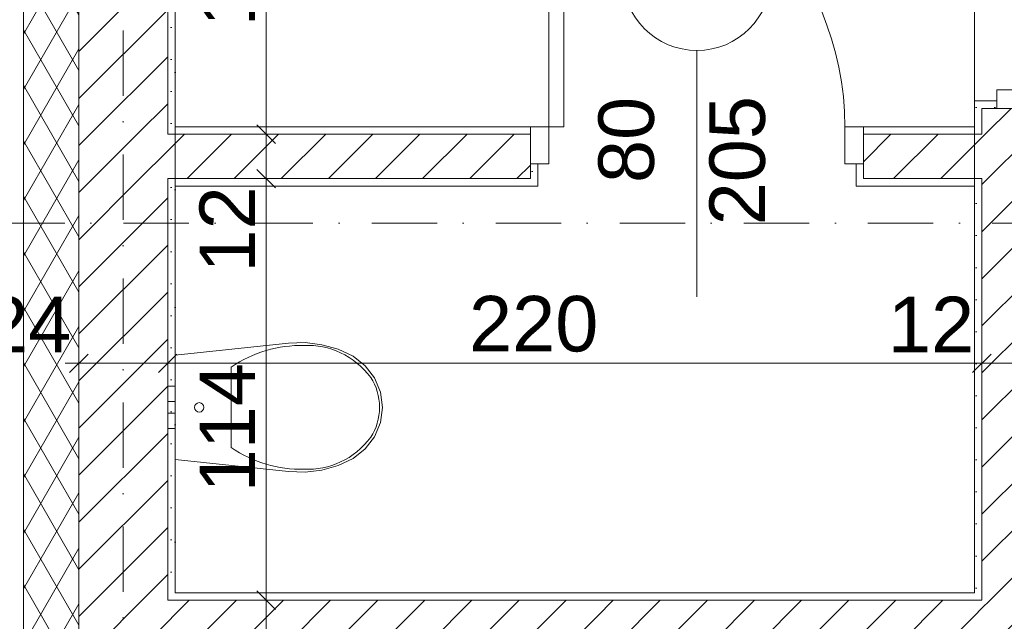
# Model space of a CAD drawing. Header units: millimetres. Extents: x -126271 to -88962, y -179170 to 5194.
# Tile 55 of 66: x -122210 to -119549, y -94443 to -92817. Entities that reach past the tile are written whole.
import ezdxf
from ezdxf.enums import TextEntityAlignment as Align

# ---------------------------------------------------------------- set-up
doc = ezdxf.new("R2010")
doc.units = ezdxf.units.MM
doc.header["$MEASUREMENT"] = 0
doc.linetypes.add('Kropki i Kreski', pattern=[335.138881, 176.388884, -88.194442, 0, -70.555556])
doc.linetypes.add('Kropkowana', pattern=[317.499995, 0, -317.499995])
for name, color, linetype, lineweight in [('Nowe_Drzwi Archicad_Nr_pióra__3', 7, 'Continuous', 13), ('Nowe_Konstrukcja - Stropy_Nr_pióra__128', 255, 'Continuous', 0), ('Nowe_Konstrukcja - Ściany zew_Nr_pióra__21', 7, 'Continuous', 20), ('Nowe_Konstrukcja - Ściany zew_Nr_pióra__3', 7, 'Continuous', 13), ('Nowe_Osie_Nr_pióra__4', 8, 'Continuous', 13), ('Nowe_Wymiarowanie - Ogólne_Nr_pióra__42', 8, 'Continuous', 25), ('Nowe_Znaczniki drzwi Archicada_Nr_pióra__2', 8, 'Continuous', 15), ('Nowe_Znaczniki drzwi Archicada_Nr_pióra__7', 7, 'Continuous', 35)]:
    doc.layers.add(name, color=color, linetype=linetype, lineweight=lineweight)
for name, color, linetype, lineweight, true_color in [('Nowe_Elementy Modelu - Strefy_Nr_pióra__121', 7, 'Continuous', 0, 0xd5e3e3), ('Nowe_Konstrukcja - Ściany zew_Nr_pióra__23', 7, 'Continuous', 13, 0x858585), ('Nowe_Wnętrze - Umeblowanie_Nr_pióra__75', 7, 'Continuous', 13, 0xaaaaaa), ('Nowe_Wymiarowanie - Ogólne_Nr_pióra__81', 7, 'Continuous', 13, 0x6a6a6a), ('Nowe_Znaczniki drzwi Archicada_Nr_pióra__81', 7, 'Continuous', 13, 0x6a6a6a)]:
    doc.layers.add(name, color=color, linetype=linetype, lineweight=lineweight, true_color=true_color)
for name, color, linetype in [('Nowe_Konstrukcja - Stropy', 7, 'Continuous'), ('Nowe_Konstrukcja - Ściany zew', 7, 'Continuous'), ('Nowe_Osie', 7, 'Continuous'), ('Nowe_Wnętrze - Umeblowanie', 7, 'Continuous'), ('Nowe_Wymiarowanie - Ogólne', 7, 'Continuous'), ('Nowe_Znaczniki drzwi Archicada', 7, 'Continuous')]:
    doc.layers.add(name, color=color, linetype=linetype)
doc.styles.add('STYL_AUTOMATYCZNY_1', font='arial.ttf')
doc.dimstyles.new('STYL_AUTOMATYCZNY__1', dxfattribs={"dimtxt": 150, "dimasz": 47.5, "dimexe": 0.18, "dimexo": 0.0625, "dimgap": 0, "dimtad": 1, "dimtih": 1, "dimtoh": 1, "dimdec": 0, "dimlfac": 0.1, "dimzin": 0, "dimdsep": 46, "dimtxsty": 'STYL_AUTOMATYCZNY_1', "dimblk": 'ARROWHEAD_6', "dimblk1": 'ARROWHEAD_6', "dimblk2": 'ARROWHEAD_6', "dimcen": 0.09, "dimse1": 1, "dimse2": 1, "dimclrd": 256, "dimclre": 256, "dimclrt": 8, "dimazin": 0, "dimtfac": 1, "dimtdec": 4, "dimtmove": 0, "dimatfit": 3, "dimfxl": 0, "dimtolj": 1, "dimtzin": 0, "dimarcsym": 0})
doc.dimstyles.new('STYL_AUTOMATYCZNY__2', dxfattribs={"dimtxt": 150, "dimasz": 47.5, "dimexe": 0.18, "dimexo": 0.0625, "dimgap": 0, "dimtad": 1, "dimtih": 1, "dimtoh": 1, "dimdec": 0, "dimlfac": 0.1, "dimzin": 0, "dimdsep": 46, "dimtxsty": 'STYL_AUTOMATYCZNY_1', "dimblk": 'ARROWHEAD_6', "dimblk1": 'ARROWHEAD_6', "dimblk2": 'ARROWHEAD_6', "dimcen": 0.09, "dimse1": 1, "dimse2": 1, "dimclrd": 256, "dimclre": 256, "dimclrt": 8, "dimazin": 0, "dimtfac": 1, "dimtdec": 4, "dimtmove": 2, "dimatfit": 3, "dimfxl": 0, "dimtolj": 1, "dimtzin": 0, "dimarcsym": 0})
doc.dimstyles.new('STYL_AUTOMATYCZNY__3', dxfattribs={"dimtxt": 150, "dimasz": 47.5, "dimexe": 0.18, "dimexo": 0.0625, "dimgap": 0, "dimtad": 1, "dimdec": 0, "dimlfac": 0.1, "dimzin": 0, "dimdsep": 46, "dimtxsty": 'STYL_AUTOMATYCZNY_1', "dimblk": 'ARROWHEAD_6', "dimblk1": 'ARROWHEAD_6', "dimblk2": 'ARROWHEAD_6', "dimcen": 0.09, "dimse1": 1, "dimse2": 1, "dimclrd": 256, "dimclre": 256, "dimclrt": 8, "dimazin": 0, "dimtfac": 1, "dimtdec": 4, "dimtmove": 0, "dimatfit": 3, "dimfxl": 0, "dimtolj": 1, "dimtzin": 0, "dimarcsym": 0})
pattern_1 = [(45, (0, 0), (-63.63961, 63.63961), [])]
pattern_2 = [(0, (0, 0), (0, 86.60254), [0, -50]), (0, (25, 43.3), (0, 86.60254), [0, -50])]

# ---------------------------------------------------------------- blocks, each defined once
blk = doc.blocks.new('Strop_2_1', base_point=(-121789.5, -92006.6))
at = {"layer": 'Nowe_Konstrukcja - Stropy_Nr_pióra__128', "color": 255, "linetype": 'Kropkowana', "lineweight": 0, "flags": 128}
blk.add_lwpolyline([(-121789.5, -92006.6), (-121789.5, -103048), (-95969.5, -103048), (-95969.5, -92006.6), (-105589.5, -92006.6), (-105589.5, -93506.6), (-106469.2, -93506.6), (-111288.5, -93506.6), (-111888.8, -93506.6), (-111888.8, -92006.6)], close=True, dxfattribs=at)
blk = doc.blocks.new('Ściana_25_1', base_point=(-121929.5, -94526.2))
at = {"layer": 'Nowe_Konstrukcja - Ściany zew_Nr_pióra__23', "linetype": 'Continuous', "lineweight": 13, "true_color": 0x858585}
h = blk.add_hatch(dxfattribs=at)
h.set_pattern_fill('Tynk_0001', color=252, style=0, pattern_type=2)
h.set_pattern_definition(pattern_2)
h.paths.add_polyline_path([(-119629.5, -94366.2), (-121789.5, -94366.2), (-121789.5, -94386.2), (-119629.5, -94386.2)])
h = blk.add_hatch(dxfattribs=at)
h.set_pattern_fill('Bloczki_ceramiczne_0001', color=252, style=0, pattern_type=2)
h.set_pattern_definition(pattern_1)
h.paths.add_polyline_path([(-121789.5, -94506.2), (-121789.5, -94386.2), (-121809.5, -94386.2), (-121809.5, -94506.2)])
h = blk.add_hatch(dxfattribs=at)
h.set_pattern_fill('Bloczki_ceramiczne_0001', color=252, style=0, pattern_type=2)
h.set_pattern_definition(pattern_1)
h.paths.add_polyline_path([(-120769.5, -94386.2), (-121789.5, -94386.2), (-121789.5, -94506.2), (-120769.5, -94506.2)])
h = blk.add_hatch(dxfattribs=at)
h.set_pattern_fill('Bloczki_ceramiczne_0001', color=252, style=0, pattern_type=2)
h.set_pattern_definition(pattern_1)
h.paths.add_polyline_path([(-120649.5, -94386.2), (-120769.5, -94386.2), (-120769.5, -94506.2), (-120649.5, -94506.2)])
h = blk.add_hatch(dxfattribs=at)
h.set_pattern_fill('Bloczki_ceramiczne_0001', color=252, style=0, pattern_type=2)
h.set_pattern_definition(pattern_1)
h.paths.add_polyline_path([(-120649.5, -94506.2), (-119629.5, -94506.2), (-119629.5, -94386.2), (-120649.5, -94386.2)])
h = blk.add_hatch(dxfattribs=at)
h.set_pattern_fill('Bloczki_ceramiczne_0001', color=252, style=0, pattern_type=2)
h.set_pattern_definition(pattern_1)
h.paths.add_polyline_path([(-119629.5, -94386.2), (-119629.5, -94506.2), (-119609.5, -94506.2), (-119609.5, -94386.2)])
h = blk.add_hatch(dxfattribs=at)
h.set_pattern_fill('Tynk_0001', color=252, style=0, pattern_type=2)
h.set_pattern_definition(pattern_2)
h.paths.add_polyline_path([(-120789.5, -94506.2), (-121789.5, -94506.2), (-121789.5, -94526.2), (-120789.5, -94526.2)])
h = blk.add_hatch(dxfattribs=at)
h.set_pattern_fill('Tynk_0001', color=252, style=0, pattern_type=2)
h.set_pattern_definition(pattern_2)
h.paths.add_polyline_path([(-120769.5, -94506.2), (-120789.5, -94506.2), (-120789.5, -94526.2), (-120769.5, -94526.2)])
h = blk.add_hatch(dxfattribs=at)
h.set_pattern_fill('Tynk_0001', color=252, style=0, pattern_type=2)
h.set_pattern_definition(pattern_2)
h.paths.add_polyline_path([(-120629.5, -94506.2), (-120649.5, -94506.2), (-120649.5, -94526.2), (-120629.5, -94526.2)])
h = blk.add_hatch(dxfattribs=at)
h.set_pattern_fill('Tynk_0001', color=252, style=0, pattern_type=2)
h.set_pattern_definition(pattern_2)
h.paths.add_polyline_path([(-120629.5, -94526.2), (-119629.5, -94526.2), (-119629.5, -94506.2), (-120629.5, -94506.2)])
at = {"layer": 'Nowe_Konstrukcja - Ściany zew_Nr_pióra__21', "color": 7, "linetype": 'Continuous', "lineweight": 20, "flags": 128}
for points in [[(-119629.5, -94366.2), (-121789.5, -94366.2)], [(-121789.5, -94526.2), (-120789.5, -94526.2)], [(-120629.5, -94526.2), (-119629.5, -94526.2)]]:
    blk.add_lwpolyline(points, dxfattribs=at)
at = {"layer": 'Nowe_Konstrukcja - Ściany zew_Nr_pióra__3', "color": 7, "linetype": 'Continuous', "lineweight": 13}
for p, q in [((-121789.5, -94386.2), (-121809.5, -94386.2)), ((-120769.5, -94386.2), (-121789.5, -94386.2)), ((-120649.5, -94386.2), (-120769.5, -94386.2)), ((-119629.5, -94386.2), (-120649.5, -94386.2)), ((-119609.5, -94386.2), (-119629.5, -94386.2)), ((-121809.5, -94506.2), (-121789.5, -94506.2)), ((-121789.5, -94506.2), (-120769.5, -94506.2)), ((-120769.5, -94506.2), (-120769.5, -94526.2)), ((-120649.5, -94526.2), (-120649.5, -94506.2)), ((-120649.5, -94506.2), (-119629.5, -94506.2)), ((-119629.5, -94506.2), (-119609.5, -94506.2))]:
    blk.add_line(p, q, dxfattribs=at)
blk = doc.blocks.new('Drzwi 27_2')
at = {"layer": 'Nowe_Drzwi Archicad_Nr_pióra__3', "color": 7, "linetype": 'Continuous', "lineweight": 13}
for p, q in [((410, 0), (410, 900)), ((410, 900), (450, 900)), ((450, 900), (450, 0)), ((-450, 0), (-500, 0)), ((-500, 0), (-500, -100)), ((-500, 0), (-500, -20)), ((-500, 0), (-500, -20)), ((-450, -100), (-450, 0)), ((450, 0), (410, 0)), ((500, 0), (450, 0)), ((450, 0), (450, -100)), ((500, -100), (500, 0)), ((500, 0), (500, -20)), ((500, 0), (500, -20)), ((-500, -20), (-500, -100)), ((-500, -20), (-500, -100)), ((500, -20), (500, -100)), ((500, -20), (500, -100)), ((-500, -100), (-450, -100)), ((-480, -100), (-480, -160)), ((450, -100), (500, -100)), ((480, -100), (480, -160)), ((-500, -160), (-480, -160)), ((500, -160), (480, -160))]:
    blk.add_line(p, q, dxfattribs=at)
blk.add_arc((450, 0), 900, 90, 180, dxfattribs=at)
blk = doc.blocks.new('Ściana_26_1', base_point=(-119469.5, -96066.6))
at = {"layer": 'Nowe_Konstrukcja - Ściany zew_Nr_pióra__23', "linetype": 'Continuous', "lineweight": 13, "true_color": 0x858585}
h = blk.add_hatch(dxfattribs=at)
h.set_pattern_fill('Tynk_0001', color=252, style=0, pattern_type=2)
h.set_pattern_definition(pattern_2)
h.paths.add_polyline_path([(-119629.5, -93056.6), (-119609.5, -93056.6), (-119569.5, -93056.6), (-119569.5, -93036.6), (-119629.5, -93036.6)])
h = blk.add_hatch(dxfattribs=at)
h.set_pattern_fill('Tynk_0001', color=252, style=0, pattern_type=2)
h.set_pattern_definition(pattern_2)
h.paths.add_polyline_path([(-119629.5, -93106.6), (-119609.5, -93106.6), (-119609.5, -93056.6), (-119629.5, -93056.6)])
h = blk.add_hatch(dxfattribs=at)
h.set_pattern_fill('Bloczki_ceramiczne_0001', color=252, style=0, pattern_type=2)
h.set_pattern_definition(pattern_1)
h.paths.add_polyline_path([(-119609.5, -93126.6), (-119489.5, -93126.6), (-119489.5, -93056.6), (-119569.5, -93056.6), (-119609.5, -93056.6)])
h = blk.add_hatch(dxfattribs=at)
h.set_pattern_fill('Tynk_0001', color=252, style=0, pattern_type=2)
h.set_pattern_definition(pattern_2)
h.paths.add_polyline_path([(-119629.5, -93106.6), (-119629.5, -93126.6), (-119609.5, -93126.6), (-119609.5, -93106.6)])
h = blk.add_hatch(dxfattribs=at)
h.set_pattern_fill('Bloczki_ceramiczne_0001', color=252, style=0, pattern_type=2)
h.set_pattern_definition(pattern_1)
h.paths.add_polyline_path([(-119609.5, -93126.6), (-119609.5, -93246.6), (-119489.5, -93246.6), (-119489.5, -93126.6)])
h = blk.add_hatch(dxfattribs=at)
h.set_pattern_fill('Tynk_0001', color=252, style=0, pattern_type=2)
h.set_pattern_definition(pattern_2)
h.paths.add_polyline_path([(-119629.5, -93246.6), (-119629.5, -93266.6), (-119609.5, -93266.6), (-119609.5, -93246.6)])
h = blk.add_hatch(dxfattribs=at)
h.set_pattern_fill('Bloczki_ceramiczne_0001', color=252, style=0, pattern_type=2)
h.set_pattern_definition(pattern_1)
h.paths.add_polyline_path([(-119609.5, -93246.6), (-119609.5, -94386.2), (-119489.5, -94386.2), (-119489.5, -93246.6)])
h = blk.add_hatch(dxfattribs=at)
h.set_pattern_fill('Tynk_0001', color=252, style=0, pattern_type=2)
h.set_pattern_definition(pattern_2)
h.paths.add_polyline_path([(-119629.5, -93266.6), (-119629.5, -94366.2), (-119609.5, -94366.2), (-119609.5, -93266.6)])
h = blk.add_hatch(dxfattribs=at)
h.set_pattern_fill('Tynk_0001', color=252, style=0, pattern_type=2)
h.set_pattern_definition(pattern_2)
h.paths.add_polyline_path([(-119629.5, -94366.2), (-119629.5, -94386.2), (-119609.5, -94386.2), (-119609.5, -94366.2)])
h = blk.add_hatch(dxfattribs=at)
h.set_pattern_fill('Bloczki_ceramiczne_0001', color=252, style=0, pattern_type=2)
h.set_pattern_definition(pattern_1)
h.paths.add_polyline_path([(-119609.5, -94386.2), (-119609.5, -94506.2), (-119489.5, -94506.2), (-119489.5, -94386.2)])
at = {"layer": 'Nowe_Konstrukcja - Ściany zew_Nr_pióra__21', "color": 7, "linetype": 'Continuous', "lineweight": 20}
for p, q in [((-119569.5, -93036.6), (-119629.5, -93036.6)), ((-119629.5, -93056.6), (-119629.5, -93036.6)), ((-119569.5, -93056.6), (-119569.5, -93036.6)), ((-119489.5, -93056.6), (-119569.5, -93056.6))]:
    blk.add_line(p, q, dxfattribs=at)
at = {"layer": 'Nowe_Konstrukcja - Ściany zew_Nr_pióra__21', "color": 7, "linetype": 'Continuous', "lineweight": 20, "flags": 128}
for points in [[(-119629.5, -93056.6), (-119629.5, -93106.6)], [(-119629.5, -93266.6), (-119629.5, -94366.2)]]:
    blk.add_lwpolyline(points, dxfattribs=at)
at = {"layer": 'Nowe_Konstrukcja - Ściany zew_Nr_pióra__3', "color": 7, "linetype": 'Continuous', "lineweight": 13}
for p, q in [((-119609.5, -93056.6), (-119609.5, -93126.6)), ((-119609.5, -93056.6), (-119569.5, -93056.6)), ((-119609.5, -93126.6), (-119629.5, -93126.6)), ((-119629.5, -93246.6), (-119609.5, -93246.6)), ((-119609.5, -93246.6), (-119609.5, -94386.2)), ((-119609.5, -94386.2), (-119629.5, -94386.2))]:
    blk.add_line(p, q, dxfattribs=at)
at = {"layer": 'Nowe_Drzwi Archicad_Nr_pióra__3', "color": 7, "linetype": 'Continuous', "lineweight": 13, "xscale": -1, "zscale": 1000, "rotation": 270}
blk.add_blockref('Drzwi 27_2', (-119469.5, -92556.6), dxfattribs=at)
blk = doc.blocks.new('Ściana_28_1', base_point=(-121929.5, -91986.6))
at = {"layer": 'Nowe_Konstrukcja - Ściany zew_Nr_pióra__23', "linetype": 'Continuous', "lineweight": 13, "true_color": 0x858585}
h = blk.add_hatch(dxfattribs=at)
h.set_pattern_fill('Izolacja_miękka_0001', color=252, style=0, pattern_type=2)
h.set_pattern_definition([(60, (0, 0), (-64.951905, 37.5), []), (120, (0, 0), (64.951905, 37.5), [])])
h.paths.add_polyline_path([(-122199.5, -91986.6), (-122199.5, -96376.6), (-122049.5, -96376.6), (-122049.5, -91986.6)])
h = blk.add_hatch(dxfattribs=at)
h.set_pattern_fill('Bloczki_ceramiczne_0001', color=252, style=0, pattern_type=2)
h.set_pattern_definition(pattern_1)
h.paths.add_polyline_path([(-121809.5, -93126.6), (-121809.5, -91986.6), (-122049.5, -91986.6), (-122049.5, -93126.6)])
h = blk.add_hatch(dxfattribs=at)
h.set_pattern_fill('Tynk_0001', color=252, style=0, pattern_type=2)
h.set_pattern_definition(pattern_2)
h.paths.add_polyline_path([(-121789.5, -93106.6), (-121789.5, -91986.6), (-121809.5, -91986.6), (-121809.5, -93106.6)])
h = blk.add_hatch(dxfattribs=at)
h.set_pattern_fill('Tynk_0001', color=252, style=0, pattern_type=2)
h.set_pattern_definition(pattern_2)
h.paths.add_polyline_path([(-121789.5, -93126.6), (-121789.5, -93106.6), (-121809.5, -93106.6), (-121809.5, -93126.6)])
h = blk.add_hatch(dxfattribs=at)
h.set_pattern_fill('Bloczki_ceramiczne_0001', color=252, style=0, pattern_type=2)
h.set_pattern_definition(pattern_1)
h.paths.add_polyline_path([(-121809.5, -93246.6), (-121809.5, -93126.6), (-122049.5, -93126.6), (-122049.5, -93246.6)])
h = blk.add_hatch(dxfattribs=at)
h.set_pattern_fill('Bloczki_ceramiczne_0001', color=252, style=0, pattern_type=2)
h.set_pattern_definition(pattern_1)
h.paths.add_polyline_path([(-121809.5, -94386.2), (-121809.5, -93246.6), (-122049.5, -93246.6), (-122049.5, -94386.2)])
h = blk.add_hatch(dxfattribs=at)
h.set_pattern_fill('Tynk_0001', color=252, style=0, pattern_type=2)
h.set_pattern_definition(pattern_2)
h.paths.add_polyline_path([(-121789.5, -93266.6), (-121789.5, -93246.6), (-121809.5, -93246.6), (-121809.5, -93266.6)])
h = blk.add_hatch(dxfattribs=at)
h.set_pattern_fill('Tynk_0001', color=252, style=0, pattern_type=2)
h.set_pattern_definition(pattern_2)
h.paths.add_polyline_path([(-121789.5, -94366.2), (-121789.5, -93266.6), (-121809.5, -93266.6), (-121809.5, -94366.2)])
h = blk.add_hatch(dxfattribs=at)
h.set_pattern_fill('Tynk_0001', color=252, style=0, pattern_type=2)
h.set_pattern_definition(pattern_2)
h.paths.add_polyline_path([(-121789.5, -94386.2), (-121789.5, -94366.2), (-121809.5, -94366.2), (-121809.5, -94386.2)])
h = blk.add_hatch(dxfattribs=at)
h.set_pattern_fill('Bloczki_ceramiczne_0001', color=252, style=0, pattern_type=2)
h.set_pattern_definition(pattern_1)
h.paths.add_polyline_path([(-121809.5, -94506.2), (-121809.5, -94386.2), (-122049.5, -94386.2), (-122049.5, -94506.2)])
at = {"layer": 'Nowe_Konstrukcja - Ściany zew_Nr_pióra__21', "color": 7, "linetype": 'Continuous', "lineweight": 20, "flags": 128}
for points in [[(-121789.5, -93106.6), (-121789.5, -91986.6)], [(-121789.5, -94366.2), (-121789.5, -93266.6)]]:
    blk.add_lwpolyline(points, dxfattribs=at)
at = {"layer": 'Nowe_Konstrukcja - Ściany zew_Nr_pióra__3', "color": 7, "linetype": 'Continuous', "lineweight": 13}
for p, q in [((-122199.5, -91986.6), (-122199.5, -96376.6)), ((-122049.5, -91986.6), (-122049.5, -93126.6)), ((-121809.5, -93126.6), (-121809.5, -91986.6)), ((-122049.5, -93126.6), (-122049.5, -93246.6)), ((-121789.5, -93126.6), (-121809.5, -93126.6)), ((-122049.5, -93246.6), (-122049.5, -94386.2)), ((-121809.5, -93246.6), (-121789.5, -93246.6)), ((-121809.5, -94386.2), (-121809.5, -93246.6)), ((-122049.5, -94386.2), (-122049.5, -94506.2)), ((-121789.5, -94386.2), (-121809.5, -94386.2))]:
    blk.add_line(p, q, dxfattribs=at)
blk = doc.blocks.new('Drzwi 27_8')
at = {"layer": 'Nowe_Drzwi Archicad_Nr_pióra__3', "color": 7, "linetype": 'Continuous', "lineweight": 13}
for p, q in [((360, 0), (360, 800)), ((360, 800), (400, 800)), ((400, 800), (400, 0)), ((-400, 0), (-450, 0)), ((-450, 0), (-450, -100)), ((-450, 0), (-450, -20)), ((-450, 0), (-450, -20)), ((-400, -100), (-400, 0)), ((400, 0), (360, 0)), ((450, 0), (400, 0)), ((400, 0), (400, -100)), ((450, -100), (450, 0)), ((450, 0), (450, -20)), ((450, 0), (450, -20)), ((-450, -20), (-450, -100)), ((-450, -20), (-450, -100)), ((450, -20), (450, -100)), ((450, -20), (450, -100)), ((-450, -100), (-400, -100)), ((-430, -100), (-430, -160)), ((400, -100), (450, -100)), ((430, -100), (430, -160)), ((-450, -160), (-430, -160)), ((450, -160), (430, -160))]:
    blk.add_line(p, q, dxfattribs=at)
blk.add_arc((400, 0), 800, 90, 180, dxfattribs=at)
blk = doc.blocks.new('Znacznik D 27_28')
at = {"layer": 'Nowe_Znaczniki drzwi Archicada_Nr_pióra__2', "color": 8, "linetype": 'Continuous', "lineweight": 15, "flags": 128}
blk.add_lwpolyline([(200, 406.4, 1), (-200, 406.4, 1)], format="xyb", close=True, dxfattribs=at)
at = {"layer": 'Nowe_Znaczniki drzwi Archicada_Nr_pióra__81', "color": 251, "linetype": 'Continuous', "lineweight": 13, "true_color": 0x6a6a6a}
blk.add_line((0, 206.4), (0, -460), dxfattribs=at)
at = {"layer": 'Nowe_Znaczniki drzwi Archicada_Nr_pióra__7', "color": 7, "lineweight": 35, "char_height": 150, "attachment_point": 7, "rotation": 90, "style": 'STYL_AUTOMATYCZNY_1'}
for s, insert in [('\\A1;{\\pql;\\pt0;\\fArial|b0|i0|c238|p0;\\W1.000000;80\\fArial|b0|i0|c238|p0;\\W1.000000;\\A1{\\H.66x;\\S^  ;}\\fArial|b0|i0|c238|p0;\\W1.000000;\\fArial|b0|i0|c238|p0;\\W1.000000;}', (-72.5, -151.9)), ('\\A1;{\\pql;\\pt0;\\fArial|b0|i0|c238|p0;\\W1.000000;205\\fArial|b0|i0|c238|p0;\\W1.000000;\\A1{\\H.66x;\\S^  ;}\\fArial|b0|i0|c238|p0;\\W1.000000;\\fArial|b0|i0|c238|p0;\\W1.000000;}', (227.5, -266.3))]:
    blk.add_mtext(s, dxfattribs=dict(at, insert=insert))
at = {"layer": 'Nowe_Znaczniki drzwi Archicada_Nr_pióra__7', "color": 7, "lineweight": 35, "insert": (-131.5, 331.4), "char_height": 150, "attachment_point": 7, "style": 'STYL_AUTOMATYCZNY_1'}
blk.add_mtext('\\A1;{\\pql;\\pt0;\\fArial|b0|i0|c238|p0;\\W1.000000;D4\\fArial|b0|i0|c238|p0;\\W1.000000;\\fArial|b0|i0|c238|p0;\\W1.000000;\\fArial|b0|i0|c238|p0;\\W1.000000;}', dxfattribs=at)
blk = doc.blocks.new('Ściana_34_1', base_point=(-121929.5, -93266.6))
at = {"layer": 'Nowe_Konstrukcja - Ściany zew_Nr_pióra__23', "linetype": 'Continuous', "lineweight": 13, "true_color": 0x858585}
h = blk.add_hatch(dxfattribs=at)
h.set_pattern_fill('Tynk_0001', color=252, style=0, pattern_type=2)
h.set_pattern_definition(pattern_2)
h.paths.add_polyline_path([(-121789.5, -93126.6), (-120829.5, -93126.6), (-120829.5, -93106.6), (-121789.5, -93106.6)])
h = blk.add_hatch(dxfattribs=at)
h.set_pattern_fill('Tynk_0001', color=252, style=0, pattern_type=2)
h.set_pattern_definition(pattern_2)
h.paths.add_polyline_path([(-119929.5, -93126.6), (-119629.5, -93126.6), (-119629.5, -93106.6), (-119929.5, -93106.6)])
h = blk.add_hatch(dxfattribs=at)
h.set_pattern_fill('Bloczki_ceramiczne_0001', color=252, style=0, pattern_type=2)
h.set_pattern_definition(pattern_1)
h.paths.add_polyline_path([(-121789.5, -93246.6), (-121789.5, -93126.6), (-121809.5, -93126.6), (-121809.5, -93246.6)])
h = blk.add_hatch(dxfattribs=at)
h.set_pattern_fill('Bloczki_ceramiczne_0001', color=252, style=0, pattern_type=2)
h.set_pattern_definition(pattern_1)
h.paths.add_polyline_path([(-121789.5, -93246.6), (-120829.5, -93246.6), (-120829.5, -93206.6), (-120829.5, -93126.6), (-121789.5, -93126.6)])
h = blk.add_hatch(dxfattribs=at)
h.set_pattern_fill('Bloczki_ceramiczne_0001', color=252, style=0, pattern_type=2)
h.set_pattern_definition(pattern_1)
h.paths.add_polyline_path([(-119929.5, -93126.6), (-119929.5, -93206.6), (-119929.5, -93246.6), (-119629.5, -93246.6), (-119629.5, -93126.6)])
h = blk.add_hatch(dxfattribs=at)
h.set_pattern_fill('Bloczki_ceramiczne_0001', color=252, style=0, pattern_type=2)
h.set_pattern_definition(pattern_1)
h.paths.add_polyline_path([(-119629.5, -93126.6), (-119629.5, -93246.6), (-119609.5, -93246.6), (-119609.5, -93126.6)])
h = blk.add_hatch(dxfattribs=at)
h.set_pattern_fill('Tynk_0001', color=252, style=0, pattern_type=2)
h.set_pattern_definition(pattern_2)
h.paths.add_polyline_path([(-120829.5, -93266.6), (-120809.5, -93266.6), (-120809.5, -93206.6), (-120829.5, -93206.6), (-120829.5, -93246.6)])
h = blk.add_hatch(dxfattribs=at)
h.set_pattern_fill('Tynk_0001', color=252, style=0, pattern_type=2)
h.set_pattern_definition(pattern_2)
h.paths.add_polyline_path([(-119949.5, -93266.6), (-119929.5, -93266.6), (-119929.5, -93246.6), (-119929.5, -93206.6), (-119949.5, -93206.6)])
h = blk.add_hatch(dxfattribs=at)
h.set_pattern_fill('Tynk_0001', color=252, style=0, pattern_type=2)
h.set_pattern_definition(pattern_2)
h.paths.add_polyline_path([(-120829.5, -93246.6), (-121789.5, -93246.6), (-121789.5, -93266.6), (-120829.5, -93266.6)])
h = blk.add_hatch(dxfattribs=at)
h.set_pattern_fill('Tynk_0001', color=252, style=0, pattern_type=2)
h.set_pattern_definition(pattern_2)
h.paths.add_polyline_path([(-119929.5, -93246.6), (-119929.5, -93266.6), (-119629.5, -93266.6), (-119629.5, -93246.6)])
at = {"layer": 'Nowe_Konstrukcja - Ściany zew_Nr_pióra__21', "color": 7, "linetype": 'Continuous', "lineweight": 20}
for p, q in [((-120829.5, -93106.6), (-120829.5, -93126.6)), ((-119929.5, -93106.6), (-119929.5, -93126.6)), ((-120829.5, -93126.6), (-120829.5, -93206.6)), ((-119929.5, -93126.6), (-119929.5, -93206.6)), ((-120829.5, -93206.6), (-120809.5, -93206.6)), ((-120809.5, -93206.6), (-120809.5, -93266.6)), ((-119949.5, -93206.6), (-119949.5, -93266.6)), ((-119929.5, -93206.6), (-119949.5, -93206.6)), ((-120829.5, -93266.6), (-120809.5, -93266.6)), ((-119929.5, -93266.6), (-119949.5, -93266.6))]:
    blk.add_line(p, q, dxfattribs=at)
at = {"layer": 'Nowe_Konstrukcja - Ściany zew_Nr_pióra__21', "color": 7, "linetype": 'Continuous', "lineweight": 20, "flags": 128}
for points in [[(-120829.5, -93106.6), (-121789.5, -93106.6)], [(-119629.5, -93106.6), (-119929.5, -93106.6)], [(-121789.5, -93266.6), (-120829.5, -93266.6)], [(-119929.5, -93266.6), (-119629.5, -93266.6)]]:
    blk.add_lwpolyline(points, dxfattribs=at)
at = {"layer": 'Nowe_Konstrukcja - Ściany zew_Nr_pióra__3', "color": 7, "linetype": 'Continuous', "lineweight": 13}
for p, q in [((-121789.5, -93126.6), (-121809.5, -93126.6)), ((-120829.5, -93126.6), (-121789.5, -93126.6)), ((-119629.5, -93126.6), (-119929.5, -93126.6)), ((-119609.5, -93126.6), (-119629.5, -93126.6)), ((-120829.5, -93246.6), (-120829.5, -93206.6)), ((-119929.5, -93246.6), (-119929.5, -93206.6)), ((-121809.5, -93246.6), (-121789.5, -93246.6)), ((-121789.5, -93246.6), (-120829.5, -93246.6)), ((-119929.5, -93246.6), (-119629.5, -93246.6)), ((-119629.5, -93246.6), (-119609.5, -93246.6))]:
    blk.add_line(p, q, dxfattribs=at)
at = {"layer": 'Nowe_Drzwi Archicad_Nr_pióra__3', "color": 7, "linetype": 'Continuous', "lineweight": 13, "xscale": -1, "zscale": 1000}
blk.add_blockref('Drzwi 27_8', (-120379.5, -93106.6), dxfattribs=at)
at = {"layer": 'Nowe_Znaczniki drzwi Archicada', "color": 251, "lineweight": 13, "true_color": 0x6a6a6a}
blk.add_blockref('Znacznik D 27_28', (-120379.5, -93106.6), dxfattribs=at)
blk = doc.blocks.new('WC 27')
at = {"layer": 'Nowe_Wnętrze - Umeblowanie_Nr_pióra__75', "color": 253, "linetype": 'Continuous', "lineweight": 13, "true_color": 0xaaaaaa}
for p, q in [((-57, 20), (-40.3, 20)), ((-57, 0), (-57, 20)), ((-40.3, 20), (-16, 20)), ((-16, 20), (-11.3, 20)), ((-16, 0), (-16, 20)), ((-11.3, 20), (0, 20)), ((0, 20), (11.3, 20)), ((0, 0), (11.3, 0)), ((11.3, 20), (16, 20)), ((11.3, 0), (16, 0)), ((16, 0), (16, 20)), ((16, 20), (40.3, 20)), ((16, 0), (40.3, 0)), ((40.3, 20), (57, 20)), ((40.3, 0), (57, 0)), ((57, 0), (57, 20)), ((-57, 0), (-40.3, 0)), ((-40.3, 0), (-16, 0)), ((-16, 0), (-11.3, 0)), ((-11.3, 0), (0, 0)), ((0, -151.4), (-108.9, -151.4)), ((108.9, -151.4), (0, -151.4))]:
    blk.add_line(p, q, dxfattribs=at)
at = {"layer": 'Nowe_Wnętrze - Umeblowanie_Nr_pióra__75', "color": 253, "linetype": 'Continuous', "lineweight": 13, "true_color": 0xaaaaaa, "flags": 128}
blk.add_lwpolyline([(-169.4, -396.7), (-157, -440.3), (-138, -481.3), (-112.4, -513.9), (-79.4, -538.8), (-41, -554.6), (0, -560), (41, -554.6), (79.4, -538.8), (112.4, -513.9), (138, -481.3), (157, -440.3), (169.4, -396.7), (174.9, -351.8), (173.3, -306.6), (141, 0), (-141, 0), (-173.3, -306.6), (-174.9, -351.8)], close=True, dxfattribs=at)
at = {"layer": 'Nowe_Wnętrze - Umeblowanie_Nr_pióra__75', "color": 253, "linetype": 'Continuous', "lineweight": 13, "true_color": 0xaaaaaa}
blk.add_circle((0, -65), 12.7, dxfattribs=at)
for centre, major_axis, start_param, end_param in [((258.1, -339.4), (425.3, 0), 2.612188, 3.165208), ((-258.1, -339.4), (425.3, 0), 6.259567, 6.812588), ((89.5, -360.8), (256.9, 0), 3.085861, 3.98645), ((-89.5, -360.8), (256.9, 0), 5.438324, 6.338913), ((0.8, -431.2), (138.5, 0), 4.079884, 4.706528), ((-0.8, -431.2), (138.5, 0), 4.71825, 5.344894)]:
    blk.add_ellipse(centre, major_axis=major_axis, ratio=0.875546, start_param=start_param, end_param=end_param, dxfattribs=at)
blk = doc.blocks.new('Standardowy znacznik osi_4')
at = {"layer": 'Nowe_Osie_Nr_pióra__4', "color": 8, "linetype": 'Kropki i Kreski', "lineweight": 13}
blk.add_line((1000, 0), (16473, 0), dxfattribs=at)
at = {"layer": 'Nowe_Osie_Nr_pióra__4', "color": 8, "lineweight": 13, "style": 'STYL_AUTOMATYCZNY_1'}
for tag, p in [('AC_MarkerText_1_0', (-67.9, -57.1)), ('AC_MarkerText_1_1', (17905.2, -57.1))]:
    blk.add_attdef(tag, text='', height=250, rotation=270, dxfattribs=at).set_placement(p, align=Align.TOP_CENTER)
blk = doc.blocks.new('Standardowy znacznik osi_5')
at = {"layer": 'Nowe_Osie_Nr_pióra__4', "color": 8, "linetype": 'Kropki i Kreski', "lineweight": 13}
blk.add_line((1000, 0), (32849.3, 0), dxfattribs=at)
at = {"layer": 'Nowe_Osie_Nr_pióra__4', "color": 8, "lineweight": 13, "style": 'STYL_AUTOMATYCZNY_1'}
for tag, p in [('AC_MarkerText_1_0', (-250, -239.3)), ('AC_MarkerText_1_1', (34099.3, -239.3))]:
    blk.add_attdef(tag, text='', height=250, rotation=180, dxfattribs=at).set_placement(p, align=Align.TOP_CENTER)
blk = doc.blocks.new('*D239')
at = {"layer": 'Nowe_Wymiarowanie - Ogólne_Nr_pióra__81', "color": 251, "linetype": 'Continuous', "lineweight": 13, "true_color": 0x6a6a6a}
for p, q in [((-122049.5, -93792.8), (-122049.5, -93699)), ((-121809.5, -93792.8), (-121809.5, -93699)), ((-122024.5, -93720.9), (-122074.5, -93770.9)), ((-121784.5, -93720.9), (-121834.5, -93770.9)), ((-122087, -93745.9), (-122049.5, -93745.9)), ((-122049.5, -93745.9), (-121809.5, -93745.9))]:
    blk.add_line(p, q, dxfattribs=at)
at = {"layer": 'Nowe_Wymiarowanie - Ogólne_Nr_pióra__42', "color": 8, "lineweight": 25, "insert": (-122303.3, -93715.9), "char_height": 150, "attachment_point": 7, "style": 'STYL_AUTOMATYCZNY_1'}
blk.add_mtext('\\A1;{\\pql;\\fArial|b0|i0|c238|p0;\\W1.000000;24}', dxfattribs=at)
blk = doc.blocks.new('ARROWHEAD_6')
at = {"color": 0, "linetype": 'Continuous', "lineweight": 0}
for p, q in [((0, 0), (-1, 0)), ((-0.5, -0.5), (0.5, 0.5))]:
    blk.add_line(p, q, dxfattribs=at)
blk = doc.blocks.new('*D241')
at = {"layer": 'Nowe_Wymiarowanie - Ogólne_Nr_pióra__81', "color": 251, "linetype": 'Continuous', "lineweight": 13, "true_color": 0x6a6a6a}
for p, q in [((-121809.5, -93792.8), (-121809.5, -93699)), ((-119609.5, -93792.8), (-119609.5, -93699)), ((-121784.5, -93720.9), (-121834.5, -93770.9)), ((-119584.5, -93720.9), (-119634.5, -93770.9)), ((-121809.5, -93745.9), (-119609.5, -93745.9))]:
    blk.add_line(p, q, dxfattribs=at)
at = {"layer": 'Nowe_Wymiarowanie - Ogólne_Nr_pióra__42', "color": 8, "lineweight": 25, "char_height": 150, "attachment_point": 7, "style": 'STYL_AUTOMATYCZNY_1'}
for s, insert in [('\\A1;{\\pql;\\fArial|b0|i0|c238|p0;\\W1.000000;220}', (-120995.5, -93715.9)), ('\\A1;{\\pql;\\fArial|b0|i0|c238|p0;\\W1.000000;12}', (-119863.4, -93715.9))]:
    blk.add_mtext(s, dxfattribs=dict(at, insert=insert))
blk = doc.blocks.new('*D242')
at = {"layer": 'Nowe_Wymiarowanie - Ogólne_Nr_pióra__81', "color": 251, "linetype": 'Continuous', "lineweight": 13, "true_color": 0x6a6a6a}
for p, q in [((-119609.5, -93792.8), (-119609.5, -93699)), ((-119489.5, -93792.8), (-119489.5, -93699)), ((-119584.5, -93720.9), (-119634.5, -93770.9)), ((-119464.5, -93720.9), (-119514.5, -93770.9)), ((-119609.5, -93745.9), (-119489.5, -93745.9))]:
    blk.add_line(p, q, dxfattribs=at)
blk = doc.blocks.new('*D293')
at = {"layer": 'Nowe_Wymiarowanie - Ogólne_Nr_pióra__81', "color": 251, "linetype": 'Continuous', "lineweight": 13, "true_color": 0x6a6a6a}
for p, q in [((-122049.5, -102592.4), (-122049.5, -102498.6)), ((-121809.5, -102592.4), (-121809.5, -102498.6)), ((-122024.5, -102520.5), (-122074.5, -102570.5)), ((-121784.5, -102520.5), (-121834.5, -102570.5)), ((-122087, -102545.5), (-122049.5, -102545.5)), ((-122049.5, -102545.5), (-121809.5, -102545.5))]:
    blk.add_line(p, q, dxfattribs=at)
blk = doc.blocks.new('*D294')
at = {"layer": 'Nowe_Wymiarowanie - Ogólne_Nr_pióra__81', "color": 251, "linetype": 'Continuous', "lineweight": 13, "true_color": 0x6a6a6a}
for p, q in [((-121809.5, -102592.4), (-121809.5, -102498.6)), ((-119469.5, -102592.4), (-119469.5, -102498.6)), ((-121784.5, -102520.5), (-121834.5, -102570.5)), ((-119444.5, -102520.5), (-119494.5, -102570.5)), ((-121809.5, -102545.5), (-119469.5, -102545.5))]:
    blk.add_line(p, q, dxfattribs=at)
at = {"layer": 'Nowe_Wymiarowanie - Ogólne_Nr_pióra__42', "color": 8, "lineweight": 25, "char_height": 150, "attachment_point": 7, "style": 'STYL_AUTOMATYCZNY_1'}
for s, insert in [('\\A1;{\\pql;\\fArial|b0|i0|c238|p0;\\W1.000000;24}', (-121764.5, -102520.5)), ('\\A1;{\\pql;\\fArial|b0|i0|c238|p0;\\W1.000000;234}', (-120811.1, -102515.5)), ('\\A1;{\\pql;\\fArial|b0|i0|c238|p0;\\W1.000000;12}', (-119723.3, -102515.5))]:
    blk.add_mtext(s, dxfattribs=dict(at, insert=insert))
blk = doc.blocks.new('*D374')
at = {"layer": 'Nowe_Wymiarowanie - Ogólne_Nr_pióra__81', "color": 251, "linetype": 'Continuous', "lineweight": 13, "true_color": 0x6a6a6a}
for p, q in [((-125357.4, -90996.6), (-125357.4, -90959.1)), ((-125332.4, -91021.6), (-125382.4, -90971.6)), ((-125310.6, -90996.6), (-125404.3, -90996.6)), ((-125357.4, -103836.6), (-125357.4, -90996.6)), ((-125382.4, -103811.6), (-125332.4, -103861.6)), ((-125310.6, -103836.6), (-125404.3, -103836.6)), ((-125357.4, -103874.1), (-125357.4, -103836.6))]:
    blk.add_line(p, q, dxfattribs=at)
at = {"layer": 'Nowe_Wymiarowanie - Ogólne_Nr_pióra__42', "color": 8, "lineweight": 25, "insert": (-125387.4, -97674), "char_height": 150, "attachment_point": 7, "rotation": 90, "style": 'STYL_AUTOMATYCZNY_1'}
blk.add_mtext('\\A1;{\\pql;\\fArial|b0|i0|c238|p0;\\W1.000000;1\xa0284}', dxfattribs=at)
blk = doc.blocks.new('*D387')
at = {"layer": 'Nowe_Wymiarowanie - Ogólne_Nr_pióra__81', "color": 251, "linetype": 'Continuous', "lineweight": 13, "true_color": 0x6a6a6a}
for p, q in [((-121568.6, -94361.2), (-121518.6, -94411.2)), ((-121496.8, -94386.2), (-121590.5, -94386.2)), ((-121543.6, -94506.2), (-121543.6, -94386.2)), ((-121568.6, -94481.2), (-121518.6, -94531.2)), ((-121496.8, -94506.2), (-121590.5, -94506.2))]:
    blk.add_line(p, q, dxfattribs=at)
blk = doc.blocks.new('*D388')
at = {"layer": 'Nowe_Wymiarowanie - Ogólne_Nr_pióra__81', "color": 251, "linetype": 'Continuous', "lineweight": 13, "true_color": 0x6a6a6a}
for p, q in [((-121568.6, -93221.6), (-121518.6, -93271.6)), ((-121496.8, -93246.6), (-121590.5, -93246.6)), ((-121543.6, -94386.2), (-121543.6, -93246.6)), ((-121568.6, -94361.2), (-121518.6, -94411.2)), ((-121496.8, -94386.2), (-121590.5, -94386.2))]:
    blk.add_line(p, q, dxfattribs=at)
at = {"layer": 'Nowe_Wymiarowanie - Ogólne_Nr_pióra__42', "color": 8, "lineweight": 25, "char_height": 150, "attachment_point": 7, "rotation": 90, "style": 'STYL_AUTOMATYCZNY_1'}
for s, insert in [('\\A1;{\\pql;\\fArial|b0|i0|c238|p0;\\W1.000000;12}', (-121573.6, -93500.4)), ('\\A1;{\\pql;\\fArial|b0|i0|c238|p0;\\W1.000000;114}', (-121573.6, -94094.8))]:
    blk.add_mtext(s, dxfattribs=dict(at, insert=insert))
blk = doc.blocks.new('*D389')
at = {"layer": 'Nowe_Wymiarowanie - Ogólne_Nr_pióra__81', "color": 251, "linetype": 'Continuous', "lineweight": 13, "true_color": 0x6a6a6a}
for p, q in [((-121568.6, -93101.6), (-121518.6, -93151.6)), ((-121496.8, -93126.6), (-121590.5, -93126.6)), ((-121543.6, -93246.6), (-121543.6, -93126.6)), ((-121568.6, -93221.6), (-121518.6, -93271.6)), ((-121496.8, -93246.6), (-121590.5, -93246.6))]:
    blk.add_line(p, q, dxfattribs=at)
blk = doc.blocks.new('*D390')
at = {"layer": 'Nowe_Wymiarowanie - Ogólne_Nr_pióra__81', "color": 251, "linetype": 'Continuous', "lineweight": 13, "true_color": 0x6a6a6a}
for p, q in [((-121568.6, -91961.6), (-121518.6, -92011.6)), ((-121496.8, -91986.6), (-121590.5, -91986.6)), ((-121543.6, -93126.6), (-121543.6, -91986.6)), ((-121568.6, -93101.6), (-121518.6, -93151.6)), ((-121496.8, -93126.6), (-121590.5, -93126.6))]:
    blk.add_line(p, q, dxfattribs=at)
at = {"layer": 'Nowe_Wymiarowanie - Ogólne_Nr_pióra__42', "color": 8, "lineweight": 25, "char_height": 150, "attachment_point": 7, "rotation": 90, "style": 'STYL_AUTOMATYCZNY_1'}
for s, insert in [('\\A1;{\\pql;\\fArial|b0|i0|c238|p0;\\W1.000000;24}', (-121573.6, -92240.4)), ('\\A1;{\\pql;\\fArial|b0|i0|c238|p0;\\W1.000000;114}', (-121573.6, -92835))]:
    blk.add_mtext(s, dxfattribs=dict(at, insert=insert))

msp = doc.modelspace()

# ---------------------------------------------------------------- linework, layer by layer
at = {"layer": 'Nowe_Elementy Modelu - Strefy_Nr_pióra__121', "color": 254, "linetype": 'Continuous', "lineweight": 0, "true_color": 0xd5e3e3, "flags": 128}
msp.add_lwpolyline([(-119629.5, -94366.2), (-119629.5, -92006.6), (-121789.5, -92006.6), (-121789.5, -94366.2)], close=True, dxfattribs=at)

# ---------------------------------------------------------------- block references
at = {"layer": 'Nowe_Konstrukcja - Stropy', "color": 255, "linetype": 'Kropkowana', "lineweight": 0}
msp.add_blockref('Strop_2_1', (-121789.5, -92006.6), dxfattribs=at)
at = {"layer": 'Nowe_Konstrukcja - Ściany zew', "color": 7, "lineweight": 20}
for name, p in [('Ściana_26_1', (-119469.5, -96066.6)), ('Ściana_28_1', (-121929.5, -91986.6)), ('Ściana_34_1', (-121929.5, -93266.6)), ('Ściana_25_1', (-121929.5, -94526.2))]:
    msp.add_blockref(name, p, dxfattribs=at)
at = {"layer": 'Nowe_Osie', "color": 8, "linetype": 'Continuous', "lineweight": 15, "zscale": 1000}
for name, p, rotation in [('Standardowy znacznik osi_4', (-121929.5, -106426.6), 90), ('Standardowy znacznik osi_5', (-91921.8, -93366.6), 180)]:
    msp.add_blockref(name, p, dxfattribs=dict(at, rotation=rotation))
at = {"layer": 'Nowe_Wnętrze - Umeblowanie', "color": 8, "linetype": 'Continuous', "lineweight": 13, "xscale": -1, "zscale": 1000, "rotation": 90}
msp.add_blockref('WC 27', (-121789.5, -93864.9), dxfattribs=at)

# ---------------------------------------------------------------- dimensions: what is measured, and where the dimension line sits
at = {"layer": 'Nowe_Wymiarowanie - Ogólne', "color": 251, "linetype": 'Continuous', "lineweight": 13, "true_color": 0x6a6a6a}
for base, p1, p2, picture, middle in [((-125357.4, -90996.6), (-121039.5, -103836.6), (-122319.5, -90996.6), '*D374', (-125462.4, -97416.7)), ((-121543.6, -91986.6), (-120709.5, -93126.6), (-114962.4, -91986.6), '*D390', (-121648.6, -92663.8)), ((-121543.6, -93126.6), (-120709.5, -93246.6), (-120709.5, -93126.6), '*D389', (-121648.6, -93386.3)), ((-121543.6, -93246.6), (-120709.5, -94386.2), (-120709.5, -93246.6), '*D388', (-121648.6, -93923.5)), ((-121543.6, -94386.2), (-120709.5, -94506.2), (-120709.5, -94386.2), '*D387', (-121648.6, -94645.8))]:
    dim = msp.add_linear_dim(base=base, p1=p1, p2=p2, angle=90, dimstyle='STYL_AUTOMATYCZNY__3', dxfattribs=at)
    dim.commit()
    dim.dimension.update_dxf_attribs({"geometry": picture, "text_midpoint": middle, "dimtype": 160, "text_rotation": 90})
for base, p1, p2, dimstyle, picture, middle in [((-121809.5, -93745.9), (-122049.5, -94181.6), (-121809.5, -94181.6), 'STYL_AUTOMATYCZNY__1', '*D239', (-122189.2, -93640.9)), ((-119609.5, -93745.9), (-121809.5, -94181.6), (-119609.5, -93996.6), 'STYL_AUTOMATYCZNY__1', '*D241', (-120824.3, -93640.9)), ((-119489.5, -93745.9), (-119609.5, -93996.6), (-119489.5, -93996.6), 'STYL_AUTOMATYCZNY__1', '*D242', (-119749.2, -93640.9)), ((-121809.5, -102545.5), (-122049.5, -94181.6), (-121809.5, -94181.6), 'STYL_AUTOMATYCZNY__2', '*D293', (-121650.4, -102445.5)), ((-119469.5, -102545.5), (-121809.5, -94181.6), (-119469.5, -100286.6), 'STYL_AUTOMATYCZNY__1', '*D294', (-120639.9, -102440.5))]:
    dim = msp.add_linear_dim(base=base, p1=p1, p2=p2, dimstyle=dimstyle, dxfattribs=at)
    dim.commit()
    dim.dimension.update_dxf_attribs({"geometry": picture, "text_midpoint": middle, "dimtype": 160})

doc.saveas('drawing.dxf')
